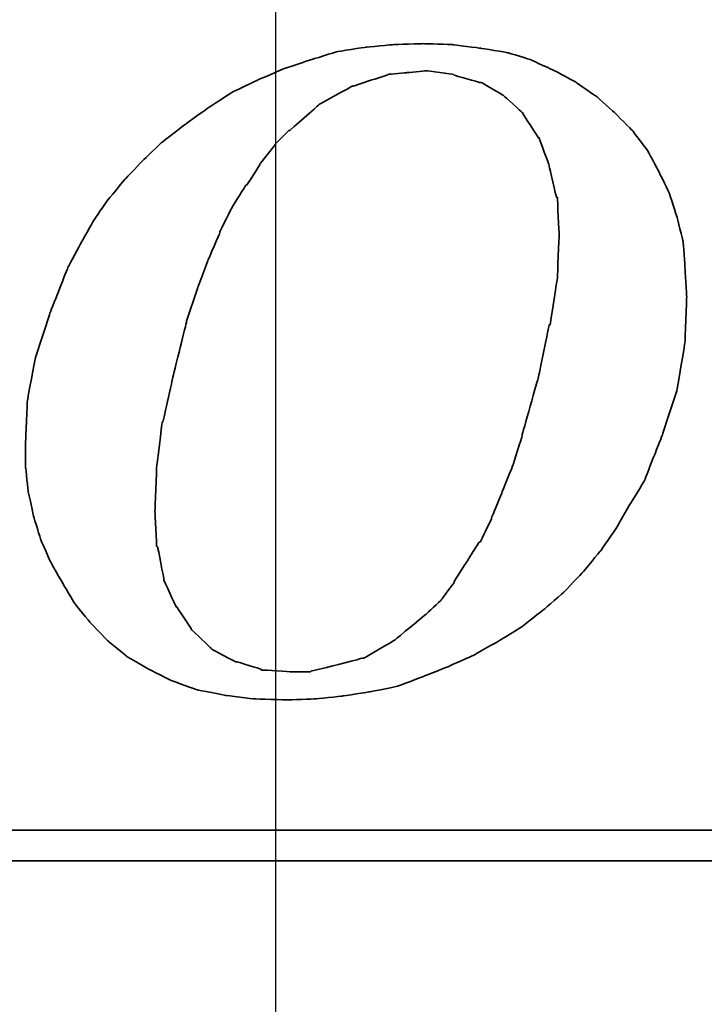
# Model space of a CAD drawing. Header units: millimetres. Extents: x -257 to 3135, y -1556 to 860.
# Tile 247 of 256: x 68.46 to 72.94, y -498.59 to -492.15. Entities that reach past the tile are written whole.
import ezdxf

# ---------------------------------------------------------------- set-up
doc = ezdxf.new("R2010")
doc.units = ezdxf.units.MM
doc.layers.get('0').update_dxf_attribs({"linetype": 'CONTINUOUS'})
doc.layers.add('DIM', color=4, linetype='CONTINUOUS')
doc.layers.add('layer 1', color=7, linetype='CONTINUOUS')

# ---------------------------------------------------------------- blocks, each defined once
blk = doc.blocks.new('TBI MOTION logo(完整正式版)')
at = {"layer": 'layer 1', "color": 22, "lineweight": 35}
for points, knots in [([(35.79625, -6.98375), (35.79625, -6.98375), (36.23125, -7.43875), (36.23125, -7.43875), (36.23125, -7.43875), (36.23125, -7.43875), (36.75625, -7.87125), (36.75625, -7.87125), (36.75625, -7.87125), (36.75625, -7.87125), (37.33125, -8.20375), (37.33125, -8.20375), (37.33125, -8.20375), (37.33125, -8.20375), (37.95625, -8.51875), (37.95625, -8.51875), (37.95625, -8.51875), (37.95625, -8.51875), (38.62625, -8.75875), (38.62625, -8.75875), (38.62625, -8.75875), (38.62625, -8.75875), (39.37125, -8.90375), (39.37125, -8.90375), (39.37125, -8.90375), (39.37125, -8.90375), (40.14125, -8.99875), (40.14125, -8.99875), (40.14125, -8.99875), (40.14125, -8.99875), (41.02625, -9.02375), (41.02625, -9.02375), (41.02625, -9.02375), (41.02625, -9.02375), (41.74625, -8.99875), (41.74625, -8.99875), (41.74625, -8.99875), (41.74625, -8.99875), (42.46625, -8.92375), (42.46625, -8.92375), (42.46625, -8.92375), (42.46625, -8.92375), (43.21125, -8.80625), (43.21125, -8.80625), (43.21125, -8.80625), (43.21125, -8.80625), (43.93125, -8.66375), (43.93125, -8.66375), (43.93125, -8.66375), (43.93125, -8.66375), (44.62625, -8.39875), (44.62625, -8.39875), (44.62625, -8.39875), (44.62625, -8.39875), (45.29625, -8.13375), (45.29625, -8.13375), (45.29625, -8.13375), (45.29625, -8.13375), (45.94625, -7.84375), (45.94625, -7.84375), (45.94625, -7.84375), (45.94625, -7.84375), (46.61625, -7.46375), (46.61625, -7.46375), (46.61625, -7.46375), (46.61625, -7.46375), (47.24125, -7.07875), (47.24125, -7.07875), (47.24125, -7.07875), (47.24125, -7.07875), (47.81625, -6.62375), (47.81625, -6.62375), (47.81625, -6.62375), (47.81625, -6.62375), (48.36875, -6.14375), (48.36875, -6.14375), (48.36875, -6.14375), (48.36875, -6.14375), (48.84625, -5.64125), (48.84625, -5.64125), (48.84625, -5.64125), (48.84625, -5.64125), (49.32625, -5.06375), (49.32625, -5.06375), (49.32625, -5.06375), (49.32625, -5.06375), (49.71125, -4.51374), (49.71125, -4.51374), (49.71125, -4.51374), (49.71125, -4.51374), (50.09625, -3.83874), (50.09625, -3.83874), (50.09625, -3.83874), (50.09625, -3.83874), (50.48125, -3.21374), (50.48125, -3.21374), (50.48125, -3.21374), (50.48125, -3.21374), (50.96125, -1.99125), (50.96125, -1.99125), (50.96125, -1.99125), (50.96125, -1.99125), (51.34375, -0.81875), (51.34375, -0.81875), (51.34375, -0.81875), (51.34375, -0.81875), (51.56125, 0.45624), (51.56125, 0.45624), (51.56125, 0.45624), (51.56125, 0.45624), (51.60625, 1.67624), (51.60625, 1.67624), (51.60625, 1.67624), (51.60625, 1.67624), (51.56125, 2.44625), (51.56125, 2.44625), (51.56125, 2.44625), (51.56125, 2.44625), (51.51125, 3.14125), (51.51125, 3.14125), (51.51125, 3.14125), (51.51125, 3.14125), (51.34375, 3.81125), (51.34375, 3.81125), (51.34375, 3.81125), (51.34375, 3.81125), (51.15125, 4.41125), (51.15125, 4.41125), (51.15125, 4.41125), (51.15125, 4.41125), (50.86125, 5.01125), (50.86125, 5.01125), (50.86125, 5.01125), (50.86125, 5.01125), (50.55125, 5.58875), (50.55125, 5.58875), (50.55125, 5.58875), (50.55125, 5.58875), (50.16625, 6.09125), (50.16625, 6.09125), (50.16625, 6.09125), (50.16625, 6.09125), (49.71125, 6.54875), (49.71125, 6.54875), (49.71125, 6.54875), (49.71125, 6.54875), (49.23125, 6.98125), (49.23125, 6.98125), (49.23125, 6.98125), (49.23125, 6.98125), (48.67875, 7.36625), (48.67875, 7.36625), (48.67875, 7.36625), (48.67875, 7.36625), (48.10375, 7.67625), (48.10375, 7.67625), (48.10375, 7.67625), (48.10375, 7.67625), (47.48125, 7.96375), (47.48125, 7.96375), (47.48125, 7.96375), (47.48125, 7.96375), (46.85625, 8.15625), (46.85625, 8.15625), (46.85625, 8.15625), (46.85625, 8.15625), (46.13625, 8.27624), (46.13625, 8.27624), (46.13625, 8.27624), (46.13625, 8.27624), (45.39125, 8.37125), (45.39125, 8.37125), (45.39125, 8.37125), (45.39125, 8.37125), (44.62625, 8.39624), (44.62625, 8.39624), (44.62625, 8.39624), (44.62625, 8.39624), (43.83625, 8.37125), (43.83625, 8.37125), (43.83625, 8.37125), (43.83625, 8.37125), (43.09125, 8.30125), (43.09125, 8.30125), (43.09125, 8.30125), (43.09125, 8.30125), (42.32125, 8.18125), (42.32125, 8.18125), (42.32125, 8.18125), (42.32125, 8.18125), (41.62875, 7.96375), (41.62875, 7.96375), (41.62875, 7.96375), (41.62875, 7.96375), (40.90625, 7.72625), (40.90625, 7.72625), (40.90625, 7.72625), (40.90625, 7.72625), (40.23624, 7.43625), (40.23624, 7.43625), (40.23624, 7.43625), (40.23624, 7.43625), (39.54124, 7.10125), (39.54124, 7.10125), (39.54124, 7.10125), (39.54124, 7.10125), (38.91625, 6.69125), (38.91625, 6.69125), (38.91625, 6.69125), (38.91625, 6.69125), (38.31625, 6.26125), (38.31625, 6.26125), (38.31625, 6.26125), (38.31625, 6.26125), (37.69125, 5.78125), (37.69125, 5.78125), (37.69125, 5.78125), (37.69125, 5.78125), (37.18625, 5.30125), (37.18625, 5.30125), (37.18625, 5.30125), (37.18625, 5.30125), (36.70625, 4.79624), (36.70625, 4.79624), (36.70625, 4.79624), (36.70625, 4.79624), (36.23125, 4.22125), (36.23125, 4.22125), (36.23125, 4.22125), (36.23125, 4.22125), (35.87124, 3.69375), (35.87124, 3.69375), (35.87124, 3.69375), (35.87124, 3.69375), (35.53125, 3.09125), (35.53125, 3.09125), (35.53125, 3.09125), (35.53125, 3.09125), (35.19875, 2.47125), (35.19875, 2.47125), (35.19875, 2.47125), (35.19875, 2.47125), (34.71625, 1.24625), (34.71625, 1.24625), (34.71625, 1.24625), (34.71625, 1.24625), (34.33125, 0.06874), (34.33125, 0.06874), (34.33125, 0.06874), (34.33125, 0.06874), (34.11625, -1.07875), (34.11625, -1.07875), (34.11625, -1.07875), (34.11625, -1.07875), (34.07125, -2.15875), (34.07125, -2.15875), (34.07125, -2.15875), (34.07125, -2.15875), (34.07125, -2.85375), (34.07125, -2.85375), (34.07125, -2.85375), (34.07125, -2.85375), (34.14125, -3.50375), (34.14125, -3.50375), (34.14125, -3.50375), (34.14125, -3.50375), (34.28625, -4.17375), (34.28625, -4.17375), (34.28625, -4.17375), (34.28625, -4.17375), (34.47625, -4.77624), (34.47625, -4.77624), (34.47625, -4.77624), (34.47625, -4.77624), (34.71625, -5.32625), (34.71625, -5.32625), (34.71625, -5.32625), (34.71625, -5.32625), (35.05375, -5.92875), (35.05375, -5.92875), (35.05375, -5.92875), (35.05375, -5.92875), (35.36375, -6.45375), (35.36375, -6.45375), (35.36375, -6.45375), (35.36375, -6.45375), (35.79625, -6.98375), (35.79625, -6.98375)], [0, 0, 0, 0, 0.01388889, 0.01388889, 0.01388889, 0.0138889, 0.02777778, 0.02777778, 0.02777778, 0.02777779, 0.04166667, 0.04166667, 0.04166667, 0.04166668, 0.05555556, 0.05555556, 0.05555556, 0.05555557, 0.06944444, 0.06944444, 0.06944444, 0.06944445, 0.08333333, 0.08333333, 0.08333333, 0.08333334, 0.09722222, 0.09722222, 0.09722222, 0.09722223, 0.11111111, 0.11111111, 0.11111111, 0.11111112, 0.125, 0.125, 0.125, 0.12500001, 0.13888889, 0.13888889, 0.13888889, 0.1388889, 0.15277778, 0.15277778, 0.15277778, 0.15277779, 0.16666667, 0.16666667, 0.16666667, 0.16666668, 0.18055556, 0.18055556, 0.18055556, 0.18055557, 0.19444444, 0.19444444, 0.19444444, 0.19444445, 0.20833333, 0.20833333, 0.20833333, 0.20833334, 0.22222222, 0.22222222, 0.22222222, 0.22222223, 0.23611111, 0.23611111, 0.23611111, 0.23611112, 0.25, 0.25, 0.25, 0.25000001, 0.26388889, 0.26388889, 0.26388889, 0.2638889, 0.27777778, 0.27777778, 0.27777778, 0.27777779, 0.29166667, 0.29166667, 0.29166667, 0.29166668, 0.30555556, 0.30555556, 0.30555556, 0.30555557, 0.31944444, 0.31944444, 0.31944444, 0.31944445, 0.33333333, 0.33333333, 0.33333333, 0.33333334, 0.34722222, 0.34722222, 0.34722222, 0.34722223, 0.36111111, 0.36111111, 0.36111111, 0.36111112, 0.375, 0.375, 0.375, 0.37500001, 0.38888889, 0.38888889, 0.38888889, 0.3888889, 0.40277778, 0.40277778, 0.40277778, 0.40277779, 0.41666667, 0.41666667, 0.41666667, 0.41666668, 0.43055556, 0.43055556, 0.43055556, 0.43055557, 0.44444444, 0.44444444, 0.44444444, 0.44444445, 0.45833333, 0.45833333, 0.45833333, 0.45833334, 0.47222222, 0.47222222, 0.47222222, 0.47222223, 0.48611111, 0.48611111, 0.48611111, 0.48611112, 0.5, 0.5, 0.5, 0.50000001, 0.51388889, 0.51388889, 0.51388889, 0.5138889, 0.52777778, 0.52777778, 0.52777778, 0.52777779, 0.54166667, 0.54166667, 0.54166667, 0.54166668, 0.55555556, 0.55555556, 0.55555556, 0.55555557, 0.56944444, 0.56944444, 0.56944444, 0.56944445, 0.58333333, 0.58333333, 0.58333333, 0.58333334, 0.59722222, 0.59722222, 0.59722222, 0.59722223, 0.61111111, 0.61111111, 0.61111111, 0.61111112, 0.625, 0.625, 0.625, 0.62500001, 0.63888889, 0.63888889, 0.63888889, 0.6388889, 0.65277778, 0.65277778, 0.65277778, 0.65277779, 0.66666667, 0.66666667, 0.66666667, 0.66666668, 0.68055556, 0.68055556, 0.68055556, 0.68055557, 0.69444444, 0.69444444, 0.69444444, 0.69444445, 0.70833333, 0.70833333, 0.70833333, 0.70833334, 0.72222222, 0.72222222, 0.72222222, 0.72222223, 0.73611111, 0.73611111, 0.73611111, 0.73611112, 0.75, 0.75, 0.75, 0.75000001, 0.76388889, 0.76388889, 0.76388889, 0.7638889, 0.77777778, 0.77777778, 0.77777778, 0.77777779, 0.79166667, 0.79166667, 0.79166667, 0.79166668, 0.80555556, 0.80555556, 0.80555556, 0.80555557, 0.81944444, 0.81944444, 0.81944444, 0.81944445, 0.83333333, 0.83333333, 0.83333333, 0.83333334, 0.84722222, 0.84722222, 0.84722222, 0.84722223, 0.86111111, 0.86111111, 0.86111111, 0.86111112, 0.875, 0.875, 0.875, 0.87500001, 0.88888889, 0.88888889, 0.88888889, 0.8888889, 0.90277778, 0.90277778, 0.90277778, 0.90277779, 0.91666667, 0.91666667, 0.91666667, 0.91666668, 0.93055556, 0.93055556, 0.93055556, 0.93055557, 0.94444444, 0.94444444, 0.94444444, 0.94444445, 0.95833333, 0.95833333, 0.95833333, 0.95833334, 0.97222222, 0.97222222, 0.97222222, 0.97222223, 0.98611111, 0.98611111, 0.98611111, 0.98611112, 1, 1, 1, 1]), ([(38.33875, 1.03124), (38.33875, 1.03124), (38.62625, 1.89625), (38.62625, 1.89625), (38.62625, 1.89625), (38.62625, 1.89625), (38.91625, 2.66375), (38.91625, 2.66375), (38.91625, 2.66375), (38.91625, 2.66375), (39.22625, 3.38125), (39.22625, 3.38125), (39.22625, 3.38125), (39.22625, 3.38125), (39.22625, 3.40624), (39.22625, 3.40624), (39.22625, 3.40624), (39.22625, 3.40624), (39.56124, 4.07624), (39.56124, 4.07624), (39.56124, 4.07624), (39.56124, 4.07624), (39.92125, 4.65125), (39.92125, 4.65125), (39.92125, 4.65125), (39.92125, 4.65125), (39.94625, 4.65125), (39.94625, 4.65125), (39.94625, 4.65125), (39.94625, 4.65125), (40.28125, 5.17875), (40.28125, 5.17875), (40.28125, 5.17875), (40.28125, 5.17875), (40.28125, 5.20375), (40.28125, 5.20375), (40.28125, 5.20375), (40.28125, 5.20375), (40.66875, 5.68625), (40.66875, 5.68625), (40.66875, 5.68625), (40.66875, 5.68625), (40.66875, 5.70625), (40.66875, 5.70625), (40.66875, 5.70625), (40.66875, 5.70625), (41.05124, 6.09125), (41.05124, 6.09125), (41.05124, 6.09125), (41.05124, 6.09125), (41.07625, 6.09125), (41.07625, 6.09125), (41.07625, 6.09125), (41.07625, 6.09125), (41.84125, 6.76625), (41.84125, 6.76625), (41.84125, 6.76625), (41.84125, 6.76625), (41.86625, 6.78625), (41.86625, 6.78625), (41.86625, 6.78625), (41.86625, 6.78625), (42.73125, 7.26624), (42.73125, 7.26624), (42.73125, 7.26624), (42.73125, 7.26624), (42.75625, 7.26624), (42.75625, 7.26624), (42.75625, 7.26624), (42.75625, 7.26624), (43.18625, 7.41125), (43.18625, 7.41125), (43.18625, 7.41125), (43.18625, 7.41125), (43.64125, 7.55625), (43.64125, 7.55625), (43.64125, 7.55625), (43.64125, 7.55625), (43.66625, 7.55625), (43.66625, 7.55625), (43.66625, 7.55625), (43.66625, 7.55625), (43.69125, 7.58124), (43.69125, 7.58124), (43.69125, 7.58124), (43.69125, 7.58124), (44.19125, 7.62625), (44.19125, 7.62625), (44.19125, 7.62625), (44.19125, 7.62625), (44.67125, 7.67625), (44.67125, 7.67625), (44.67125, 7.67625), (44.67125, 7.67625), (44.69625, 7.67625), (44.69625, 7.67625), (44.69625, 7.67625), (44.69625, 7.67625), (45.41875, 7.58124), (45.41875, 7.58124), (45.41875, 7.58124), (45.41875, 7.58124), (45.44125, 7.55625), (45.44125, 7.55625), (45.44125, 7.55625), (45.44125, 7.55625), (46.11125, 7.36625), (46.11125, 7.36625), (46.11125, 7.36625), (46.11125, 7.36625), (46.13625, 7.36625), (46.13625, 7.36625), (46.13625, 7.36625), (46.13625, 7.36625), (46.15875, 7.36625), (46.15875, 7.36625), (46.15875, 7.36625), (46.15875, 7.36625), (46.73625, 7.02624), (46.73625, 7.02624), (46.73625, 7.02624), (46.73625, 7.02624), (46.76125, 7.00624), (46.76125, 7.00624), (46.76125, 7.00624), (46.76125, 7.00624), (47.24125, 6.57124), (47.24125, 6.57124), (47.24125, 6.57124), (47.24125, 6.57124), (47.26625, 6.54875), (47.26625, 6.54875), (47.26625, 6.54875), (47.26625, 6.54875), (47.26625, 6.52375), (47.26625, 6.52375), (47.26625, 6.52375), (47.26625, 6.52375), (47.67375, 5.89875), (47.67375, 5.89875), (47.67375, 5.89875), (47.67375, 5.89875), (47.69625, 5.89875), (47.69625, 5.89875), (47.69625, 5.89875), (47.69625, 5.89875), (47.69625, 5.87625), (47.69625, 5.87625), (47.69625, 5.87625), (47.69625, 5.87625), (47.96125, 5.15625), (47.96125, 5.15625), (47.96125, 5.15625), (47.96125, 5.15625), (47.96125, 5.13125), (47.96125, 5.13125), (47.96125, 5.13125), (47.96125, 5.13125), (48.15125, 4.31875), (48.15125, 4.31875), (48.15125, 4.31875), (48.15125, 4.31875), (48.17625, 4.31875), (48.17625, 4.31875), (48.17625, 4.31875), (48.17625, 4.31875), (48.17625, 4.29125), (48.17625, 4.29125), (48.17625, 4.29125), (48.17625, 4.29125), (48.22625, 3.33125), (48.22625, 3.33125), (48.22625, 3.33125), (48.22625, 3.33125), (48.22625, 3.30875), (48.22625, 3.30875), (48.22625, 3.30875), (48.22625, 3.30875), (48.17625, 2.20624), (48.17625, 2.20624), (48.17625, 2.20624), (48.17625, 2.20624), (48.17625, 2.18124), (48.17625, 2.18124), (48.17625, 2.18124), (48.17625, 2.18124), (47.98375, 0.93624), (47.98375, 0.93624), (47.98375, 0.93624), (47.98375, 0.93624), (47.96125, 0.93624), (47.96125, 0.93624), (47.96125, 0.93624), (47.96125, 0.93624), (47.67375, -0.45874), (47.67375, -0.45874), (47.67375, -0.45874), (47.67375, -0.45874), (47.24125, -1.99125), (47.24125, -1.99125), (47.24125, -1.99125), (47.24125, -1.99125), (47.24125, -2.01874), (47.24125, -2.01874), (47.24125, -2.01874), (47.24125, -2.01874), (47.00125, -2.78375), (47.00125, -2.78375), (47.00125, -2.78375), (47.00125, -2.78375), (46.71125, -3.50375), (46.71125, -3.50375), (46.71125, -3.50375), (46.71125, -3.50375), (46.42625, -4.19875), (46.42625, -4.19875), (46.42625, -4.19875), (46.42625, -4.19875), (46.42625, -4.22375), (46.42625, -4.22375), (46.42625, -4.22375), (46.42625, -4.22375), (46.13625, -4.82374), (46.13625, -4.82374), (46.13625, -4.82374), (46.13625, -4.82374), (46.11125, -4.82374), (46.11125, -4.82374), (46.11125, -4.82374), (46.11125, -4.82374), (45.77625, -5.35125), (45.77625, -5.35125), (45.77625, -5.35125), (45.77625, -5.35125), (45.44125, -5.87875), (45.44125, -5.87875), (45.44125, -5.87875), (45.44125, -5.87875), (45.44125, -5.90375), (45.44125, -5.90375), (45.44125, -5.90375), (45.44125, -5.90375), (45.10625, -6.35875), (45.10625, -6.35875), (45.10625, -6.35875), (45.10625, -6.35875), (45.08125, -6.38375), (45.08125, -6.38375), (45.08125, -6.38375), (45.08125, -6.38375), (44.69625, -6.74375), (44.69625, -6.74375), (44.69625, -6.74375), (44.69625, -6.74375), (43.88375, -7.41625), (43.88375, -7.41625), (43.88375, -7.41625), (43.88375, -7.41625), (43.85625, -7.43875), (43.85625, -7.43875), (43.85625, -7.43875), (43.85625, -7.43875), (43.04125, -7.91875), (43.04125, -7.91875), (43.04125, -7.91875), (43.04125, -7.91875), (43.01625, -7.91875), (43.01625, -7.91875), (43.01625, -7.91875), (43.01625, -7.91875), (42.99625, -7.91875), (42.99625, -7.91875), (42.99625, -7.91875), (42.99625, -7.91875), (42.08125, -8.15875), (42.08125, -8.15875), (42.08125, -8.15875), (42.08125, -8.15875), (41.65125, -8.25625), (41.65125, -8.25625), (41.65125, -8.25625), (41.65125, -8.25625), (41.62875, -8.27875), (41.62875, -8.27875), (41.62875, -8.27875), (41.62875, -8.27875), (41.60125, -8.27875), (41.60125, -8.27875), (41.60125, -8.27875), (41.60125, -8.27875), (41.12125, -8.27875), (41.12125, -8.27875), (41.12125, -8.27875), (41.12125, -8.27875), (40.35624, -8.23125), (40.35624, -8.23125), (40.35624, -8.23125), (40.35624, -8.23125), (40.33125, -8.23125), (40.33125, -8.23125), (40.33125, -8.23125), (40.33125, -8.23125), (40.30625, -8.20375), (40.30625, -8.20375), (40.30625, -8.20375), (40.30625, -8.20375), (39.68375, -8.01375), (39.68375, -8.01375), (39.68375, -8.01375), (39.68375, -8.01375), (39.66124, -8.01375), (39.66124, -8.01375), (39.66124, -8.01375), (39.66124, -8.01375), (39.63625, -8.01375), (39.63625, -8.01375), (39.63625, -8.01375), (39.63625, -8.01375), (39.01125, -7.67875), (39.01125, -7.67875), (39.01125, -7.67875), (39.01125, -7.67875), (38.98875, -7.65375), (38.98875, -7.65375), (38.98875, -7.65375), (38.98875, -7.65375), (38.48625, -7.17375), (38.48625, -7.17375), (38.48625, -7.17375), (38.48625, -7.17375), (38.45875, -7.14875), (38.45875, -7.14875), (38.45875, -7.14875), (38.45875, -7.14875), (38.45875, -7.12875), (38.45875, -7.12875), (38.45875, -7.12875), (38.45875, -7.12875), (38.07625, -6.54875), (38.07625, -6.54875), (38.07625, -6.54875), (38.07625, -6.54875), (38.05125, -6.54875), (38.05125, -6.54875), (38.05125, -6.54875), (38.05125, -6.54875), (38.05125, -6.52875), (38.05125, -6.52875), (38.05125, -6.52875), (38.05125, -6.52875), (37.74125, -5.85375), (37.74125, -5.85375), (37.74125, -5.85375), (37.74125, -5.85375), (37.74125, -5.82875), (37.74125, -5.82875), (37.74125, -5.82875), (37.74125, -5.82875), (37.57375, -4.96875), (37.57375, -4.96875), (37.57375, -4.96875), (37.57375, -4.96875), (37.54625, -4.94375), (37.54625, -4.94375), (37.54625, -4.94375), (37.54625, -4.94375), (37.50125, -4.03375), (37.50125, -4.03375), (37.50125, -4.03375), (37.50125, -4.03375), (37.50125, -4.00875), (37.50125, -4.00875), (37.50125, -4.00875), (37.50125, -4.00875), (37.54625, -2.85375), (37.54625, -2.85375), (37.54625, -2.85375), (37.54625, -2.85375), (37.69125, -1.65875), (37.69125, -1.65875), (37.69125, -1.65875), (37.69125, -1.65875), (37.71624, -1.63375), (37.71624, -1.63375), (37.71624, -1.63375), (37.71624, -1.63375), (38.00375, -0.33875), (38.00375, -0.33875), (38.00375, -0.33875), (38.00375, -0.33875), (38.33875, 1.00624), (38.33875, 1.00624), (38.33875, 1.00624), (38.33875, 1.00624), (38.33875, 1.03124), (38.33875, 1.03124)], [0, 0, 0, 0, 0.01010101, 0.01010101, 0.01010101, 0.01010102, 0.02020202, 0.02020202, 0.02020202, 0.02020203, 0.03030303, 0.03030303, 0.03030303, 0.03030304, 0.04040404, 0.04040404, 0.04040404, 0.04040405, 0.05050505, 0.05050505, 0.05050505, 0.05050506, 0.06060606, 0.06060606, 0.06060606, 0.06060607, 0.07070707, 0.07070707, 0.07070707, 0.07070708, 0.08080808, 0.08080808, 0.08080808, 0.08080809, 0.09090909, 0.09090909, 0.09090909, 0.0909091, 0.1010101, 0.1010101, 0.1010101, 0.10101011, 0.11111111, 0.11111111, 0.11111111, 0.11111112, 0.12121212, 0.12121212, 0.12121212, 0.12121213, 0.13131313, 0.13131313, 0.13131313, 0.13131314, 0.14141414, 0.14141414, 0.14141414, 0.14141415, 0.15151515, 0.15151515, 0.15151515, 0.15151516, 0.16161616, 0.16161616, 0.16161616, 0.16161617, 0.17171717, 0.17171717, 0.17171717, 0.17171718, 0.18181818, 0.18181818, 0.18181818, 0.18181819, 0.19191919, 0.19191919, 0.19191919, 0.1919192, 0.2020202, 0.2020202, 0.2020202, 0.20202021, 0.21212121, 0.21212121, 0.21212121, 0.21212122, 0.22222222, 0.22222222, 0.22222222, 0.22222223, 0.23232323, 0.23232323, 0.23232323, 0.23232324, 0.24242424, 0.24242424, 0.24242424, 0.24242425, 0.25252525, 0.25252525, 0.25252525, 0.25252526, 0.26262626, 0.26262626, 0.26262626, 0.26262627, 0.27272727, 0.27272727, 0.27272727, 0.27272728, 0.28282828, 0.28282828, 0.28282828, 0.28282829, 0.29292929, 0.29292929, 0.29292929, 0.2929293, 0.3030303, 0.3030303, 0.3030303, 0.30303031, 0.31313131, 0.31313131, 0.31313131, 0.31313132, 0.32323232, 0.32323232, 0.32323232, 0.32323233, 0.33333333, 0.33333333, 0.33333333, 0.33333334, 0.34343434, 0.34343434, 0.34343434, 0.34343435, 0.35353535, 0.35353535, 0.35353535, 0.35353536, 0.36363636, 0.36363636, 0.36363636, 0.36363637, 0.37373737, 0.37373737, 0.37373737, 0.37373738, 0.38383838, 0.38383838, 0.38383838, 0.38383839, 0.39393939, 0.39393939, 0.39393939, 0.3939394, 0.4040404, 0.4040404, 0.4040404, 0.40404041, 0.41414141, 0.41414141, 0.41414141, 0.41414142, 0.42424242, 0.42424242, 0.42424242, 0.42424243, 0.43434343, 0.43434343, 0.43434343, 0.43434344, 0.44444444, 0.44444444, 0.44444444, 0.44444445, 0.45454545, 0.45454545, 0.45454545, 0.45454546, 0.46464646, 0.46464646, 0.46464646, 0.46464647, 0.47474747, 0.47474747, 0.47474747, 0.47474748, 0.48484848, 0.48484848, 0.48484848, 0.48484849, 0.49494949, 0.49494949, 0.49494949, 0.4949495, 0.50505051, 0.50505051, 0.50505051, 0.50505052, 0.51515152, 0.51515152, 0.51515152, 0.51515153, 0.52525253, 0.52525253, 0.52525253, 0.52525254, 0.53535354, 0.53535354, 0.53535354, 0.53535355, 0.54545455, 0.54545455, 0.54545455, 0.54545456, 0.55555556, 0.55555556, 0.55555556, 0.55555557, 0.56565657, 0.56565657, 0.56565657, 0.56565658, 0.57575758, 0.57575758, 0.57575758, 0.57575759, 0.58585859, 0.58585859, 0.58585859, 0.5858586, 0.5959596, 0.5959596, 0.5959596, 0.59595961, 0.60606061, 0.60606061, 0.60606061, 0.60606062, 0.61616162, 0.61616162, 0.61616162, 0.61616163, 0.62626263, 0.62626263, 0.62626263, 0.62626264, 0.63636364, 0.63636364, 0.63636364, 0.63636365, 0.64646465, 0.64646465, 0.64646465, 0.64646466, 0.65656566, 0.65656566, 0.65656566, 0.65656567, 0.66666667, 0.66666667, 0.66666667, 0.66666668, 0.67676768, 0.67676768, 0.67676768, 0.67676769, 0.68686869, 0.68686869, 0.68686869, 0.6868687, 0.6969697, 0.6969697, 0.6969697, 0.69696971, 0.70707071, 0.70707071, 0.70707071, 0.70707072, 0.71717172, 0.71717172, 0.71717172, 0.71717173, 0.72727273, 0.72727273, 0.72727273, 0.72727274, 0.73737374, 0.73737374, 0.73737374, 0.73737375, 0.74747475, 0.74747475, 0.74747475, 0.74747476, 0.75757576, 0.75757576, 0.75757576, 0.75757577, 0.76767677, 0.76767677, 0.76767677, 0.76767678, 0.77777778, 0.77777778, 0.77777778, 0.77777779, 0.78787879, 0.78787879, 0.78787879, 0.7878788, 0.7979798, 0.7979798, 0.7979798, 0.79797981, 0.80808081, 0.80808081, 0.80808081, 0.80808082, 0.81818182, 0.81818182, 0.81818182, 0.81818183, 0.82828283, 0.82828283, 0.82828283, 0.82828284, 0.83838384, 0.83838384, 0.83838384, 0.83838385, 0.84848485, 0.84848485, 0.84848485, 0.84848486, 0.85858586, 0.85858586, 0.85858586, 0.85858587, 0.86868687, 0.86868687, 0.86868687, 0.86868688, 0.87878788, 0.87878788, 0.87878788, 0.87878789, 0.88888889, 0.88888889, 0.88888889, 0.8888889, 0.8989899, 0.8989899, 0.8989899, 0.89898991, 0.90909091, 0.90909091, 0.90909091, 0.90909092, 0.91919192, 0.91919192, 0.91919192, 0.91919193, 0.92929293, 0.92929293, 0.92929293, 0.92929294, 0.93939394, 0.93939394, 0.93939394, 0.93939395, 0.94949495, 0.94949495, 0.94949495, 0.94949496, 0.95959596, 0.95959596, 0.95959596, 0.95959597, 0.96969697, 0.96969697, 0.96969697, 0.96969698, 0.97979798, 0.97979798, 0.97979798, 0.97979799, 0.98989899, 0.98989899, 0.98989899, 0.989899, 1, 1, 1, 1]), ([(75.90875, -9.47875), (75.90875, -9.47875), (75.90875, -12.28625), (75.90875, -12.28625), (75.90875, -12.28625), (75.90875, -12.28625), (75.90875, -12.47875), (75.90875, -12.47875), (75.90875, -12.47875), (75.90875, -12.47875), (75.71625, -12.47875), (75.71625, -12.47875), (75.71625, -12.47875), (75.71625, -12.47875), (-88.32875, -12.47875), (-88.32875, -12.47875), (-88.32875, -12.47875), (-88.32875, -12.47875), (-88.32875, -13.29375), (-88.32875, -13.29375), (-88.32875, -13.29375), (-88.32875, -13.29375), (82.89125, -13.29375), (82.89125, -13.29375), (82.89125, -13.29375), (82.89125, -13.29375), (75.90875, -9.47875), (75.90875, -9.47875)], [0, 0, 0, 0, 0.14285714, 0.14285714, 0.14285714, 0.14285715, 0.28571429, 0.28571429, 0.28571429, 0.2857143, 0.42857143, 0.42857143, 0.42857143, 0.42857144, 0.57142857, 0.57142857, 0.57142857, 0.57142858, 0.71428571, 0.71428571, 0.71428571, 0.71428572, 0.85714286, 0.85714286, 0.85714286, 0.85714287, 1, 1, 1, 1])]:
    blk.add_open_spline(points, degree=3, knots=knots, dxfattribs=at)

msp = doc.modelspace()

# ---------------------------------------------------------------- linework, layer by layer
msp.add_line((70.1343, -513.0711), (70.1343, -453.1854))

# ---------------------------------------------------------------- block references
at = {"layer": 'DIM', "color": 7, "xscale": 0.246592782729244, "yscale": 0.246592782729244, "zscale": 0.246592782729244}
msp.add_blockref('TBI MOTION logo(完整正式版)', (60.097, -494.3772), dxfattribs=at)

doc.saveas('drawing.dxf')
